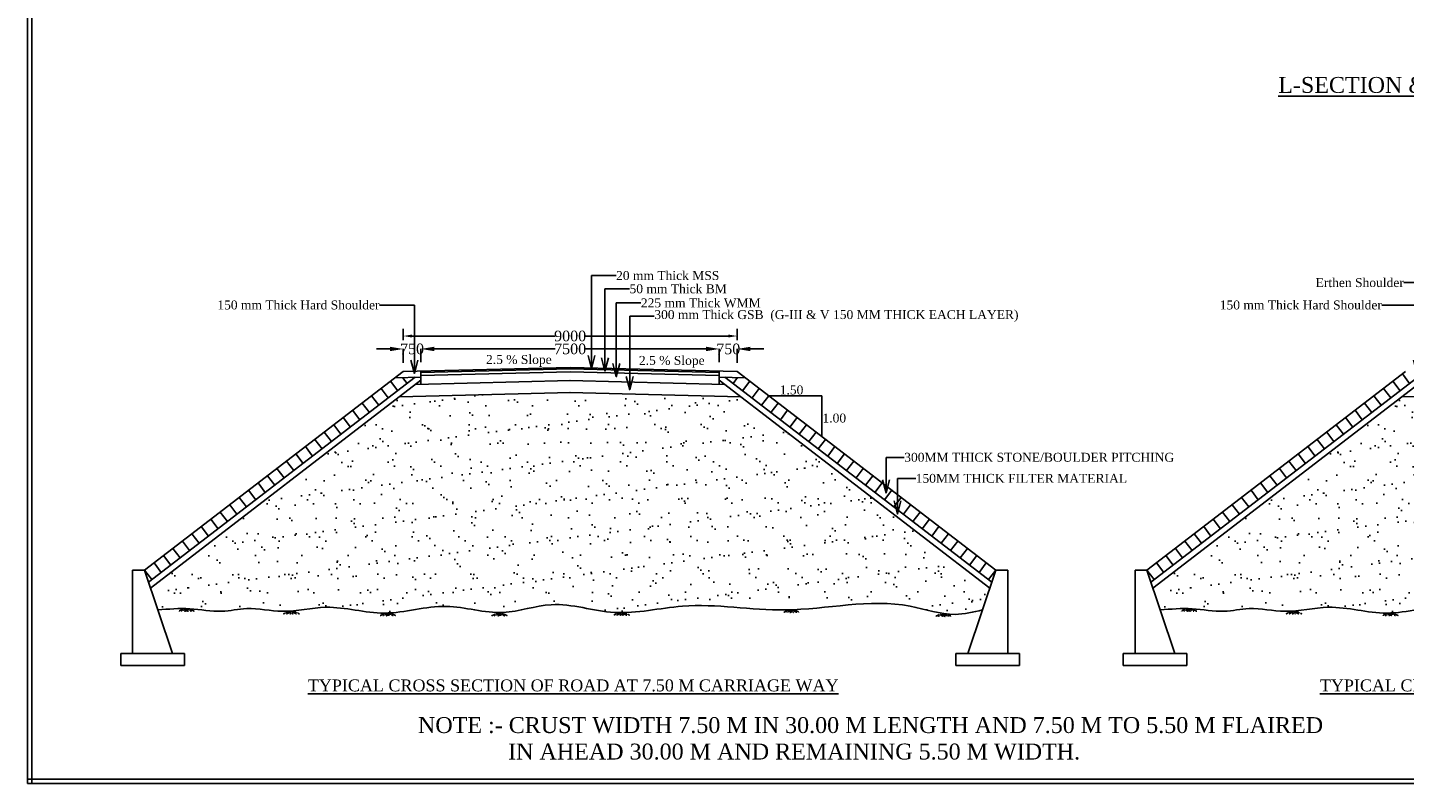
# Model space of a CAD drawing. Header units: millimetres. Extents: x -17200197 to 7831463, y -104267 to 1262738.
# Tile 1 of 4: x 7083225 to 7239008, y 834306 to 919916. Entities that reach past the tile are written whole.
import ezdxf

# ---------------------------------------------------------------- set-up
doc = ezdxf.new("R2010")
doc.units = ezdxf.units.MM
doc.header["$MEASUREMENT"] = 0
doc.linetypes.add('HIDDEN', pattern=[0.375, 0.25, -0.125])
doc.styles.get("Standard").update_dxf_attribs({"font": 'times.ttf'})
doc.dimstyles.get("Standard").update_dxf_attribs({"dimtxt": 400, "dimasz": 215, "dimexe": 0.18, "dimexo": 0.0625, "dimgap": 0.09, "dimtad": 0, "dimtih": 1, "dimtoh": 1, "dimdec": 0, "dimzin": 4, "dimdsep": 46, "dimtxsty": 'Standard', "dimblk": 'OPEN90', "dimcen": 0, "dimadec": 0, "dimazin": 1, "dimtfac": 1, "dimtdec": 0, "dimtix": 1, "dimtofl": 0, "dimtmove": 0, "dimatfit": 3, "dimldrblk": 'OPEN30', "dimfxl": 0, "dimtolj": 1, "dimtzin": 0, "dimarcsym": 0})

# ---------------------------------------------------------------- blocks, each defined once
blk = doc.blocks.new('*D18')
at = {"color": 0, "linetype": 'Continuous', "lineweight": -2, "transparency": 16777216}
for p, q in [((7127740, 882006), (7127740, 883513)), ((7129240, 883513), (7142908, 883513)), ((7159990, 883513), (7146323, 883513)), ((7161490, 882006), (7161490, 883513))]:
    blk.add_line(p, q, dxfattribs=at)
at = {"color": 0, "linetype": 'Continuous', "transparency": 16777216}
for points in [[(7129240, 883763), (7129240, 883263), (7127740, 883513)], [(7159990, 883763), (7159990, 883263), (7161490, 883513)]]:
    blk.add_solid(points, dxfattribs=at)
at = {"layer": 'Defpoints', "color": 0, "linetype": 'Continuous', "transparency": 16777216}
for p in [(7161490, 883513), (7127740, 882006), (7161490, 882006)]:
    blk.add_point(p, dxfattribs=at)
at = {"color": 0, "linetype": 'Continuous', "transparency": 16777216, "insert": (7144615, 883513), "char_height": 500, "attachment_point": 5}
blk.add_mtext('\\A1;{\\H2.4x;7500}', dxfattribs=at)
blk = doc.blocks.new('*D19')
at = {"color": 0, "linetype": 'Continuous', "lineweight": -2, "transparency": 16777216}
for p, q in [((7124215, 883513), (7122715, 883513)), ((7125715, 881955), (7125715, 883514)), ((7127740, 882006), (7127740, 883514)), ((7129240, 883513), (7130740, 883513))]:
    blk.add_line(p, q, dxfattribs=at)
at = {"color": 0, "linetype": 'Continuous', "transparency": 16777216}
for points in [[(7124215, 883763), (7124215, 883263), (7125715, 883513)], [(7129240, 883763), (7129240, 883263), (7127740, 883513)]]:
    blk.add_solid(points, dxfattribs=at)
at = {"layer": 'Defpoints', "color": 0, "linetype": 'Continuous', "transparency": 16777216}
for p in [(7127740, 883513), (7125715, 881955), (7127740, 882006)]:
    blk.add_point(p, dxfattribs=at)
at = {"color": 0, "linetype": 'Continuous', "transparency": 16777216, "insert": (7126728, 883513), "char_height": 500, "attachment_point": 5}
blk.add_mtext('\\A1;{\\H2.4x;750}', dxfattribs=at)
blk = doc.blocks.new('*D20')
at = {"color": 0, "linetype": 'Continuous', "lineweight": -2, "transparency": 16777216}
for p, q in [((7159990, 883513), (7158490, 883513)), ((7161490, 882006), (7161490, 883513)), ((7163515, 881955), (7163515, 883513)), ((7165015, 883513), (7166515, 883513))]:
    blk.add_line(p, q, dxfattribs=at)
at = {"color": 0, "linetype": 'Continuous', "transparency": 16777216}
for points in [[(7159990, 883763), (7159990, 883263), (7161490, 883513)], [(7165015, 883763), (7165015, 883263), (7163515, 883513)]]:
    blk.add_solid(points, dxfattribs=at)
at = {"layer": 'Defpoints', "color": 0, "linetype": 'Continuous', "transparency": 16777216}
for p in [(7163515, 883513), (7161490, 882006), (7163515, 881955)]:
    blk.add_point(p, dxfattribs=at)
at = {"color": 0, "linetype": 'Continuous', "transparency": 16777216, "insert": (7162503, 883513), "char_height": 500, "attachment_point": 5}
blk.add_mtext('\\A1;{\\H2.4x;750}', dxfattribs=at)
blk = doc.blocks.new('*D44')
at = {"color": 0, "linetype": 'Continuous', "lineweight": -2, "ltscale": 10000, "transparency": 16777216}
for p, q in [((7125715, 884513), (7125715, 885777)), ((7126715, 884977), (7142910, 884977)), ((7162515, 884977), (7146320, 884977)), ((7163515, 884513), (7163515, 885777))]:
    blk.add_line(p, q, dxfattribs=at)
at = {"color": 0, "linetype": 'Continuous', "ltscale": 10000, "transparency": 16777216}
for points in [[(7126715, 885143), (7126715, 884810), (7125715, 884977)], [(7162515, 885143), (7162515, 884810), (7163515, 884977)]]:
    blk.add_solid(points, dxfattribs=at)
at = {"layer": 'Defpoints', "color": 0, "linetype": 'Continuous', "ltscale": 10000, "transparency": 16777216}
for p in [(7163515, 884977), (7125715, 883513), (7163515, 883513)]:
    blk.add_point(p, dxfattribs=at)
at = {"color": 0, "linetype": 'Continuous', "ltscale": 10000, "transparency": 16777216, "insert": (7144615, 884977), "char_height": 500, "attachment_point": 5}
blk.add_mtext('\\A1;{\\H2.4x;9000}', dxfattribs=at)

msp = doc.modelspace()

# ---------------------------------------------------------------- hatches: boundary and pattern name
at = {"linetype": 'Continuous'}
h = msp.add_hatch(dxfattribs=at)
h.set_pattern_fill('AR-SAND', color=0, scale=1687.5)
h.set_pattern_definition([(37.5, (3438386, 745588), (-106.3013, 3251.5151), [0, -2565, 0, -2868.75, 0, -2742.1875]), (7.5, (3438386, 745588), (2986.498, 4762.3715), [0, -1383.75, 0, -2311.875, 0, -885.9375]), (327.5, (3436310.5, 745588), (5255.1144, 9.5497), [0, -843.75, 0, -3037.5, 0, -3965.625]), (317.5, (3436310.5, 745588), (5072.8386, 1481.0775), [0, -421.875, 0, -1991.25, 0, -2278.125])])
edge = h.paths.add_edge_path()
edge.add_spline(control_points=[(7097965.1, 853959.8), (7099175.7, 854061.4), (7101592.4, 854264.1), (7104945.3, 853568.8), (7108423.4, 854390.5), (7112366.4, 853430.8), (7117557.7, 854823.2), (7123738.1, 852856), (7130410.7, 855139.9), (7136731.4, 852939.8), (7143018.3, 855351.8), (7149788, 852891.9), (7158611.6, 855195.5), (7169769, 852979.7), (7180172.5, 855729.3), (7187498.9, 853071.4), (7190230.9, 853715.9), (7191265.1, 853959.8)], knot_values=[0, 0, 0, 0, 3632.61249661, 7251.99583555, 10082.69115307, 14140.52517411, 19090.76568569, 25733.83776049, 32762.46346276, 39254.23712413, 44739.03352901, 51944.43682739, 59675.03302413, 71327.02979177, 85470.92350386, 90624.33607967, 93763.32939907, 93763.32939907, 93763.32939907, 93763.32939907], degree=3, periodic=0)
edge.add_line((7191265.1, 853959.8), (7192087.3, 856426.4))
edge.add_line((7192087.3, 856426.4), (7163923.1, 878091.2))
edge.add_line((7163923.1, 878091.2), (7144615.1, 878573.9))
edge.add_line((7144615.1, 878573.9), (7125307.2, 878091.2))
edge.add_line((7125307.2, 878091.2), (7097142.9, 856426.4))
edge.add_line((7097142.9, 856426.4), (7097965.1, 853959.8))
h = msp.add_hatch(dxfattribs=at)
h.set_pattern_fill('AR-SAND', color=0, scale=1687.5)
h.set_pattern_definition([(37.5, (3551797, 745588), (-106.3013, 3251.5151), [0, -2565, 0, -2868.75, 0, -2742.1875]), (7.5, (3551797, 745588), (2986.498, 4762.3715), [0, -1383.75, 0, -2311.875, 0, -885.9375]), (327.5, (3549721.4, 745588), (5255.1144, 9.5497), [0, -843.75, 0, -3037.5, 0, -3965.625]), (317.5, (3549721.4, 745588), (5072.8386, 1481.0775), [0, -421.875, 0, -1991.25, 0, -2278.125])])
edge = h.paths.add_edge_path()
edge.add_spline(control_points=[(7211376, 853959.8), (7212586.6, 854061.4), (7215003.3, 854264.1), (7218356.2, 853568.8), (7221834.3, 854390.5), (7225777.3, 853430.8), (7230968.6, 854823.2), (7237149, 852856), (7243821.6, 855139.9), (7250142.3, 852939.8), (7256429.2, 855351.8), (7263198.9, 852891.9), (7272022.5, 855195.5), (7283179.9, 852979.7), (7293583.4, 855729.3), (7300909.8, 853071.4), (7303641.8, 853715.9), (7304676, 853959.8)], knot_values=[0, 0, 0, 0, 3632.61249661, 7251.99583555, 10082.69115307, 14140.52517411, 19090.76568569, 25733.83776049, 32762.46346276, 39254.23712413, 44739.03352901, 51944.43682739, 59675.03302413, 71327.02979177, 85470.92350386, 90624.33607967, 93763.32939907, 93763.32939907, 93763.32939907, 93763.32939907], degree=3, periodic=0)
edge.add_line((7304676, 853959.8), (7305498.2, 856426.4))
edge.add_line((7305498.2, 856426.4), (7277334, 878091.2))
edge.add_line((7277334, 878091.2), (7258026, 878573.9))
edge.add_line((7258026, 878573.9), (7238718.1, 878091.2))
edge.add_line((7238718.1, 878091.2), (7210553.8, 856426.4))
edge.add_line((7210553.8, 856426.4), (7211376, 853959.8))

# ---------------------------------------------------------------- linework, layer by layer
at = {"linetype": 'Continuous', "ltscale": 10000}
for p, q in [((7083224.9, 1027992.6), (7083224.9, 834305.6)), ((7083724.9, 1027992.6), (7083724.9, 834305.6)), ((7167084.1, 878214.5), (7173084.1, 878214.5)), ((7173084.1, 878214.5), (7173084.1, 873599.1))]:
    msp.add_line(p, q, dxfattribs=at)
at = {"color": 0, "linetype": 'Continuous'}
for p, q in [((7125715.1, 880959.8), (7096465.1, 858459.8)), ((7127096.4, 880319.2), (7096917, 857104.2)), ((7124807.9, 880261.9), (7127740.1, 880335.2)), ((7125663.1, 880283.3), (7126177.2, 879612)), ((7125715.1, 880959.8), (7144615.1, 881432.3)), ((7127740.1, 880830.4), (7144619.6, 881252.4)), ((7127740.1, 881010.5), (7127740.1, 879502.5)), ((7127740.1, 880515.3), (7144627.5, 880937.5)), ((7144602.8, 880937.5), (7161490.1, 880515.3)), ((7144610.6, 881252.4), (7161490.1, 880830.4)), ((7144615.1, 881432.3), (7163515.1, 880959.8)), ((7161490.1, 881010.5), (7161490.1, 879502.5)), ((7161490.1, 880335.2), (7164422.4, 880261.9)), ((7162133.9, 880319.2), (7192313.3, 857104.2)), ((7163567.2, 880283.3), (7163053.1, 879612)), ((7163515.1, 880959.8), (7192765.1, 858459.8)), ((7239126, 880959.8), (7209876, 858459.8)), ((7240507.3, 880319.2), (7210327.9, 857104.2)), ((7241651.6, 880347.8), (7210553.8, 856426.4)), ((7238767.3, 880683.8), (7239588.1, 879612)), ((7127740.1, 879962.7), (7097142.9, 856426.4)), ((7123216.3, 879037.6), (7124037.1, 877965.8)), ((7124286.3, 879860.7), (7125107.1, 878788.9)), ((7127121.7, 879487), (7144652.8, 879925.3)), ((7144577.5, 879925.3), (7162108.5, 879487)), ((7161490.1, 879962.7), (7192087.3, 856426.4)), ((7164944, 879860.7), (7164123.2, 878788.9)), ((7166014, 879037.6), (7165193.2, 877965.8)), ((7236627.2, 879037.6), (7237448, 877965.8)), ((7237697.2, 879860.7), (7238518, 878788.9)), ((7121076.2, 877391.4), (7121897, 876319.6)), ((7122146.2, 878214.5), (7122967, 877142.7)), ((7125307.2, 878091.2), (7144686.6, 878575.7)), ((7144543.7, 878575.7), (7163923.1, 878091.2)), ((7167084.1, 878214.5), (7166263.3, 877142.7)), ((7168154.1, 877391.4), (7167333.3, 876319.6)), ((7234487.1, 877391.4), (7235307.9, 876319.6)), ((7235557.1, 878214.5), (7236377.9, 877142.7)), ((7238718.1, 878091.2), (7258097.5, 878575.7)), ((7118936.1, 875745.2), (7119756.9, 874673.3)), ((7120006.1, 876568.3), (7120826.9, 875496.5)), ((7169224.2, 876568.3), (7168403.4, 875496.5)), ((7170294.2, 875745.2), (7169473.4, 874673.3)), ((7232347, 875745.2), (7233167.8, 874673.3)), ((7233417, 876568.3), (7234237.8, 875496.5)), ((7116796, 874098.9), (7117616.8, 873027.1)), ((7117866, 874922.1), (7118686.8, 873850.2)), ((7171364.2, 874922.1), (7170543.4, 873850.2)), ((7172434.3, 874098.9), (7171613.5, 873027.1)), ((7230206.9, 874098.9), (7231027.7, 873027.1)), ((7231276.9, 874922.1), (7232097.7, 873850.2)), ((7114655.9, 872452.7), (7115476.7, 871380.9)), ((7115726, 873275.8), (7116546.7, 872204)), ((7173504.3, 873275.8), (7172683.5, 872204)), ((7174574.4, 872452.7), (7173753.6, 871380.9)), ((7228066.8, 872452.7), (7228887.6, 871380.9)), ((7229136.9, 873275.8), (7229957.6, 872204)), ((7113585.9, 871629.6), (7114406.7, 870557.8)), ((7175644.4, 871629.6), (7174823.6, 870557.8)), ((7226996.8, 871629.6), (7227817.6, 870557.8)), ((7111445.8, 869983.4), (7112266.6, 868911.6)), ((7112515.8, 870806.5), (7113336.6, 869734.7)), ((7176714.5, 870806.5), (7175893.7, 869734.7)), ((7177784.5, 869983.4), (7176963.7, 868911.6)), ((7224856.7, 869983.4), (7225677.5, 868911.6)), ((7225926.7, 870806.5), (7226747.5, 869734.7)), ((7109305.7, 868337.2), (7110126.5, 867265.3)), ((7110375.7, 869160.3), (7111196.5, 868088.5)), ((7178854.6, 869160.3), (7178033.8, 868088.5)), ((7179924.6, 868337.2), (7179103.8, 867265.3)), ((7222716.6, 868337.2), (7223537.4, 867265.3)), ((7223786.6, 869160.3), (7224607.4, 868088.5)), ((7107165.6, 866690.9), (7107986.4, 865619.1)), ((7108235.6, 867514.1), (7109056.4, 866442.2)), ((7180994.6, 867514.1), (7180173.9, 866442.2)), ((7182064.7, 866690.9), (7181243.9, 865619.1)), ((7220576.5, 866690.9), (7221397.3, 865619.1)), ((7221646.5, 867514.1), (7222467.3, 866442.2)), ((7105025.5, 865044.7), (7105846.3, 863972.9)), ((7106095.5, 865867.8), (7106916.3, 864796)), ((7183134.7, 865867.8), (7182313.9, 864796)), ((7184204.8, 865044.7), (7183384, 863972.9)), ((7218436.4, 865044.7), (7219257.2, 863972.9)), ((7219506.4, 865867.8), (7220327.2, 864796)), ((7102885.4, 863398.5), (7103706.2, 862326.7)), ((7103955.5, 864221.6), (7104776.3, 863149.8)), ((7185274.8, 864221.6), (7184454, 863149.8)), ((7186344.9, 863398.5), (7185524.1, 862326.7)), ((7216296.3, 863398.5), (7217117.1, 862326.7)), ((7217366.4, 864221.6), (7218187.2, 863149.8)), ((7100745.3, 861752.3), (7101566.1, 860680.5)), ((7101815.4, 862575.4), (7102636.2, 861503.6)), ((7187414.9, 862575.4), (7186594.1, 861503.6)), ((7188485, 861752.3), (7187664.2, 860680.5)), ((7214156.2, 861752.3), (7214977, 860680.5)), ((7215226.3, 862575.4), (7216047.1, 861503.6)), ((7098605.2, 860106.1), (7099426, 859034.2)), ((7099675.3, 860929.2), (7100496.1, 859857.3)), ((7189555, 860929.2), (7188734.2, 859857.3)), ((7190625.1, 860106.1), (7189804.3, 859034.2)), ((7212016.1, 860106.1), (7212836.9, 859034.2)), ((7213086.2, 860929.2), (7213907, 859857.3)), ((7095115.1, 858459.8), (7096465.1, 858459.8)), ((7095115.1, 858459.8), (7095115.1, 849009.8)), ((7096465.1, 858459.8), (7099615.1, 849009.8)), ((7096465.1, 858459.8), (7097285.9, 857388)), ((7097535.2, 859282.9), (7098356, 858211.1)), ((7192765.1, 858459.8), (7189615.1, 849009.8)), ((7191695.1, 859282.9), (7190874.3, 858211.1)), ((7192765.1, 858459.8), (7191944.3, 857388)), ((7194115.1, 858459.8), (7192765.1, 858459.8)), ((7194115.1, 858459.8), (7194115.1, 849009.8)), ((7208526, 858459.8), (7209876, 858459.8)), ((7208526, 858459.8), (7208526, 849009.8)), ((7209876, 858459.8), (7213026, 849009.8)), ((7209876, 858459.8), (7210696.8, 857388)), ((7210946.1, 859282.9), (7211766.9, 858211.1)), ((7093765.1, 849009.8), (7100965.1, 849009.8)), ((7093765.1, 849009.8), (7093765.1, 847659.8)), ((7093765.1, 847659.8), (7100965.1, 847659.8)), ((7100965.1, 849009.8), (7100965.1, 847659.8)), ((7195465.1, 849009.8), (7188265.1, 849009.8)), ((7188265.1, 849009.8), (7188265.1, 847659.8)), ((7195465.1, 847659.8), (7188265.1, 847659.8)), ((7195465.1, 849009.8), (7195465.1, 847659.8)), ((7207176, 849009.8), (7214376, 849009.8)), ((7207176, 849009.8), (7207176, 847659.8)), ((7207176, 847659.8), (7214376, 847659.8)), ((7214376, 849009.8), (7214376, 847659.8)), ((7083224.9, 834805.6), (7401452.3, 834805.6)), ((7083224.9, 834305.6), (7401452.3, 834305.6))]:
    msp.add_line(p, q, dxfattribs=at)
at = {"color": 0, "linetype": 'HIDDEN'}
for p, q in [((7100890, 854071.1), (7100312.7, 853816.2)), ((7101202.9, 854060.5), (7100625.6, 853805.6)), ((7100827, 854047.7), (7101404.3, 853792.8)), ((7101578.8, 854047.7), (7101001.5, 853792.8)), ((7101202.9, 854060.5), (7101780.2, 853805.6)), ((7101515.7, 854071.1), (7102093.1, 853816.2)), ((7112773.1, 853773.7), (7112195.8, 853518.8)), ((7113086, 853763.1), (7112508.7, 853508.2)), ((7112710.1, 853750.3), (7113287.4, 853495.4)), ((7113461.9, 853750.3), (7112884.6, 853495.4)), ((7113086, 853763.1), (7113663.3, 853508.2)), ((7113398.9, 853773.7), (7113976.2, 853518.8)), ((7169374.8, 853948.4), (7168797.5, 853693.5)), ((7169687.7, 853937.8), (7169110.4, 853682.9)), ((7169311.8, 853925), (7169889.1, 853670.1)), ((7170063.6, 853925), (7169486.3, 853670.1)), ((7169687.7, 853937.8), (7170265, 853682.9)), ((7170000.5, 853948.4), (7170577.9, 853693.5)), ((7214300.9, 854071.1), (7213723.6, 853816.2)), ((7214613.8, 854060.5), (7214036.5, 853805.6)), ((7214237.9, 854047.7), (7214815.2, 853792.8)), ((7214989.7, 854047.7), (7214412.4, 853792.8)), ((7214613.8, 854060.5), (7215191.1, 853805.6)), ((7214926.6, 854071.1), (7215504, 853816.2)), ((7226184, 853773.7), (7225606.7, 853518.8)), ((7226496.9, 853763.1), (7225919.6, 853508.2)), ((7226121, 853750.3), (7226698.3, 853495.4)), ((7226872.8, 853750.3), (7226295.5, 853495.4)), ((7226496.9, 853763.1), (7227074.2, 853508.2)), ((7226809.8, 853773.7), (7227387.1, 853518.8)), ((7123694.6, 853576), (7123117.3, 853321.1)), ((7124007.5, 853565.4), (7123430.1, 853310.5)), ((7123631.6, 853552.6), (7124208.9, 853297.7)), ((7124383.4, 853552.6), (7123806, 853297.7)), ((7124007.5, 853565.4), (7124584.8, 853310.5)), ((7124320.3, 853576), (7124897.7, 853321.1)), ((7136325.3, 853557.4), (7135748, 853302.5)), ((7136638.2, 853546.7), (7136060.8, 853291.8)), ((7136262.3, 853533.9), (7136839.6, 853279)), ((7137014.1, 853533.9), (7136436.8, 853279)), ((7136638.2, 853546.7), (7137215.5, 853291.8)), ((7136951, 853557.4), (7137528.4, 853302.5)), ((7150122.8, 853627.3), (7149545.5, 853372.4)), ((7150435.7, 853616.7), (7149858.4, 853361.8)), ((7150059.8, 853603.9), (7150637.1, 853349)), ((7150811.6, 853603.9), (7150234.3, 853349)), ((7150435.7, 853616.7), (7151013, 853361.8)), ((7150748.6, 853627.3), (7151325.9, 853372.4)), ((7186547.1, 853495.3), (7185969.7, 853240.4)), ((7186859.9, 853484.7), (7186282.6, 853229.7)), ((7186484, 853471.9), (7187061.4, 853217)), ((7187235.8, 853471.9), (7186658.5, 853217)), ((7186859.9, 853484.7), (7187437.3, 853229.7)), ((7187172.8, 853495.3), (7187750.1, 853240.4)), ((7237105.5, 853576), (7236528.2, 853321.1)), ((7237418.4, 853565.4), (7236841, 853310.5)), ((7237042.5, 853552.6), (7237619.8, 853297.7)), ((7237794.3, 853552.6), (7237216.9, 853297.7)), ((7237418.4, 853565.4), (7237995.7, 853310.5)), ((7237731.2, 853576), (7238308.6, 853321.1))]:
    msp.add_line(p, q, dxfattribs=at)
at = {"color": 0, "linetype": 'Continuous'}
for points in [[(7097965.1, 853959.8), (7101595.5, 854088.1), (7105204.4, 853813.2), (7108019.6, 854109.2), (7112066.7, 853813.9), (7116996.7, 854261.3), (7123607.1, 853603.4), (7130594.4, 854363.8), (7137049.3, 853673), (7142463.3, 854551.8), (7149615.1, 853675.1), (7157313.1, 854384.8), (7168957.3, 853959.8), (7183095, 854378.9), (7188166, 853461), (7191265.1, 853959.8)], [(7211376, 853959.8), (7215006.4, 854088.1), (7218615.3, 853813.2), (7221430.5, 854109.2), (7225477.6, 853813.9), (7230407.6, 854261.3), (7237018, 853603.4), (7244005.3, 854363.8), (7250460.2, 853673), (7255874.2, 854551.8), (7263026, 853675.1), (7270724, 854384.8), (7282368.2, 853959.8), (7296505.9, 854378.9), (7301576.9, 853461), (7304676, 853959.8)]]:
    msp.add_spline(points, degree=3, dxfattribs=at)

# ---------------------------------------------------------------- texts
at = {"color": 0, "attachment_point": 1}
for s, insert, char_height in [('{\\LL-SECTION & PLAN OF ROAD }', (7224725.8, 914312.8), 1800), ('2.5 % Slope', (7135092.8, 882829.1), 1012.5), ('2.5 % Slope', (7152394.9, 882724.6), 1012.5), ('{\\LTYPICAL CROSS SECTION OF ROAD AT 7.50 M CARRIAGE WAY }', (7114939.8, 846087.9), 1350), ('{\\LTYPICAL CROSS SECTION OF ROAD AT 5.50 M CARRIAGE WAY }', (7229438.1, 846087.9), 1350), ('NOTE :- CRUST WIDTH 7.50 M IN 30.00 M LENGTH AND 7.50 M TO 5.50 M FLAIRED\\P               IN AHEAD 30.00 M AND REMAINING 5.50 M WIDTH.', (7127401.1, 841820.9), 1800)]:
    msp.add_mtext(s, dxfattribs=dict(at, insert=insert, char_height=char_height))
at = {"color": 0, "linetype": 'Continuous', "char_height": 1012.5}
for s, insert, attachment_point in [('20 mm Thick MSS', (7149809.7, 891821.6), 4), ('Erthen Shoulder', (7238938.7, 891022.6), 6), ('50 mm Thick BM', (7151333.3, 890321.1), 4), ('150 mm Thick Hard Shoulder', (7123046.5, 888489.1), 6), ('225 mm Thick WMM', (7152616.3, 888719.4), 4), ('300 mm Thick GSB  (G-III & V 150 MM THICK EACH LAYER)', (7154137.4, 887242.3), 4), ('150 mm Thick Hard Shoulder', (7236457.4, 888489.1), 6), ('300MM THICK STONE/BOULDER PITCHING', (7182412.7, 871239.3), 4), ('150MM THICK FILTER MATERIAL', (7183708.9, 868852), 4)]:
    msp.add_mtext(s, dxfattribs=dict(at, insert=insert, attachment_point=attachment_point))
at = {"color": 0, "linetype": 'Continuous', "char_height": 1012.5, "width": 9282.328, "attachment_point": 6}
for s, insert in [('1.50', (7171001.2, 878861.5)), ('1.00', (7175840, 875676.1))]:
    msp.add_mtext(s, dxfattribs=dict(at, insert=insert))

# ---------------------------------------------------------------- dimensions: what is measured, and where the dimension line sits
at = {"color": 0, "linetype": 'Continuous', "ltscale": 10000}
dim = msp.add_linear_dim(base=(7163515.1, 884976.7), p1=(7125715.1, 883513.4), p2=(7163515.1, 883513.4), text='{\\H2.4x;9000}', dimstyle='Standard', override={"dimtxt": 500, "dimasz": 1000, "dimexe": 800, "dimexo": 1000, "dimfxl": 300}, dxfattribs=at)
dim.commit()
dim.dimension.update_dxf_attribs({"geometry": '*D44', "text_midpoint": (7144615.1, 884976.7)})
at = {"color": 0, "linetype": 'Continuous'}
for base, p1, p2, text, picture, middle in [((7127740.1, 883513.4), (7125715.1, 881955.4), (7127740.1, 882006.1), '{\\H2.4x;750}', '*D19', (7126727.6, 883513.4)), ((7161490.1, 883513.2), (7127740.1, 882005.8), (7161490.1, 882005.8), '{\\H2.4x;7500}', '*D18', (7144615.1, 883513.2)), ((7163515.1, 883513.2), (7161490.1, 882005.9), (7163515.1, 881955.2), '{\\H2.4x;750}', '*D20', (7162502.6, 883513.2))]:
    dim = msp.add_linear_dim(base=base, p1=p1, p2=p2, text=text, dimstyle='Standard', override={"dimtxt": 500, "dimasz": 1500, "dimfxl": 300}, dxfattribs=at)
    dim.commit()
    dim.dimension.update_dxf_attribs({"geometry": picture, "text_midpoint": middle})

# ---------------------------------------------------------------- leaders
at = {"color": 0, "linetype": 'Continuous', "annotation_type": 0, "has_hookline": 1}
for points, hookline_direction, text_width in [([(7147026.8, 881275.7), (7147026.8, 891821.6), (7149809.7, 891821.6)], 0, 11309), ([(7148550.3, 881003.7), (7148550.3, 890321.1), (7151333.2, 890321.1)], 0, 10652.8), ([(7242882.1, 879920.1), (7242882.1, 891022.6), (7238938.8, 891022.6)], 1, 9735.9), ([(7126989.9, 880747.6), (7126989.9, 888489.1), (7123046.6, 888489.1)], 1, 17771.7), ([(7149833.4, 880372.5), (7149833.4, 888719.4), (7152616.2, 888719.4)], 0, 13182.9), ([(7240400.8, 880747.6), (7240400.8, 888489.1), (7236457.5, 888489.1)], 1, 17771.7), ([(7151354.4, 878895.4), (7151354.4, 887242.3), (7154137.3, 887242.3)], 0, 40157.6), ([(7180356.6, 867210.8), (7180356.6, 871239.3), (7182412.6, 871239.3)], 0, 29777.1), ([(7181652.8, 864823.6), (7181652.8, 868852), (7183708.8, 868852)], 0, 23172.2)]:
    msp.add_leader(points, dimstyle='Standard', override={"dimtxt": 500, "dimasz": 1500, "dimfxl": 300}, dxfattribs=dict(at, hookline_direction=hookline_direction, text_width=text_width))

doc.saveas('drawing.dxf')
